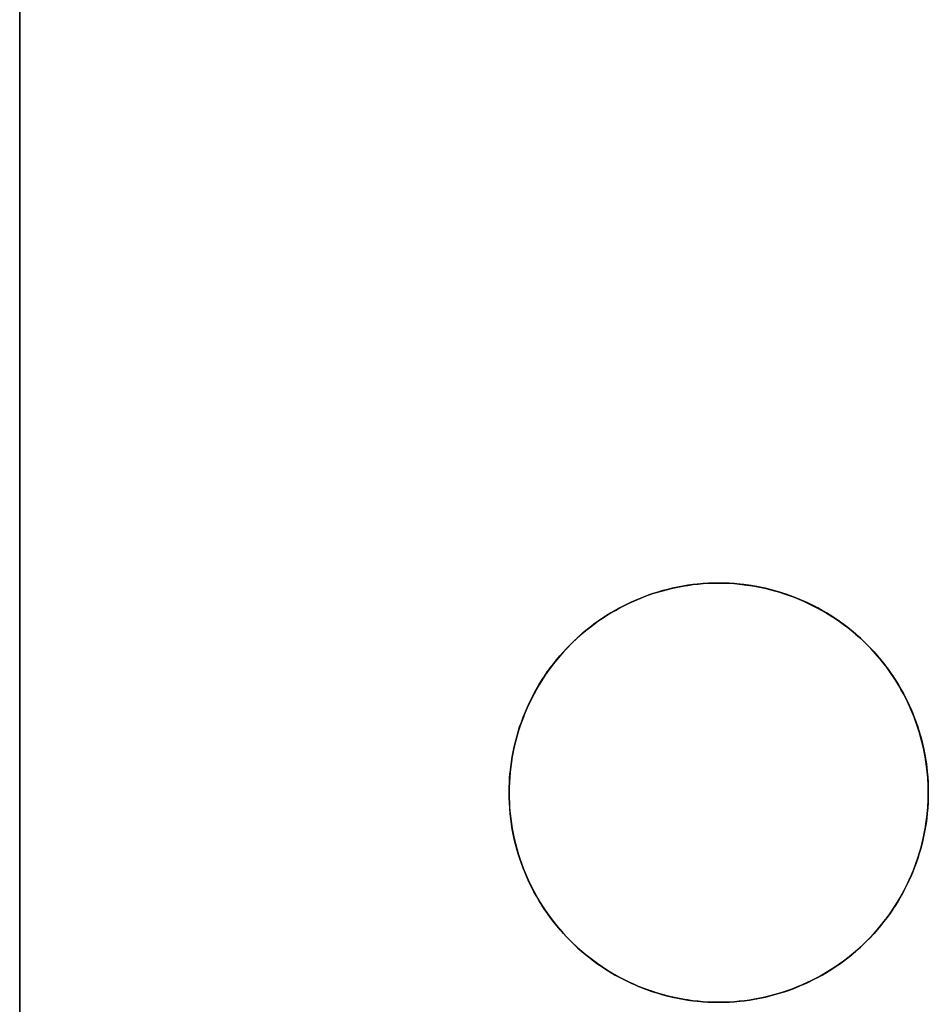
# Model space of a CAD drawing. Header units: millimetres. Extents: x -88 to 88, y -12 to 103.
# Tile 68 of 256: x -71.5 to -68.25, y 16.94 to 20.47. Entities that reach past the tile are written whole.
import ezdxf

# ---------------------------------------------------------------- set-up
doc = ezdxf.new("R2010")
doc.units = ezdxf.units.MM
doc.layers.add('Default', color=7, linetype='Continuous', true_color=0x000000)
doc.layers.add('TOP', color=7, linetype='Continuous', true_color=0xc80000)

msp = doc.modelspace()

# ---------------------------------------------------------------- linework, layer by layer
at = {"layer": 'Default', "color": 254, "true_color": 0xcad1ee}
for points in [[(-71.5012, 3.0352), (-71.5012, 98.0352)], [(-71.5012, 23.3863), (-71.5012, 3.0352)], [(-71.5012, 23.3863), (-71.5012, 3.0352)]]:
    msp.add_lwpolyline(points, dxfattribs=at)
at = {"layer": 'TOP', "color": 254, "true_color": 0xcad1ee}
for points in [[(-68.25, 17.7), (-68.2504, 17.7259), (-68.2518, 17.7517), (-68.254, 17.7775), (-68.2571, 17.8032), (-68.2611, 17.8288), (-68.266, 17.8542), (-68.2718, 17.8795), (-68.2784, 17.9045), (-68.2859, 17.9293), (-68.2943, 17.9538), (-68.3034, 17.978), (-68.3134, 18.0019), (-68.3243, 18.0254), (-68.3359, 18.0485), (-68.3483, 18.0713), (-68.3615, 18.0935), (-68.3755, 18.1153), (-68.3902, 18.1366), (-68.4056, 18.1574), (-68.4218, 18.1777), (-68.4386, 18.1973), (-68.4561, 18.2164), (-68.4743, 18.2349), (-68.493, 18.2527), (-68.5124, 18.2699), (-68.5324, 18.2864), (-68.5529, 18.3022), (-68.574, 18.3172), (-68.5955, 18.3316), (-68.6176, 18.3452), (-68.64, 18.358), (-68.663, 18.37), (-68.6863, 18.3812), (-68.71, 18.3917), (-68.734, 18.4013), (-68.7584, 18.41), (-68.7831, 18.4179), (-68.808, 18.425), (-68.8331, 18.4312), (-68.8584, 18.4365), (-68.884, 18.441), (-68.9096, 18.4445), (-68.9353, 18.4472), (-68.9612, 18.449), (-68.9871, 18.4499), (-69.0129, 18.4499), (-69.0388, 18.449), (-69.0647, 18.4472), (-69.0904, 18.4445), (-69.116, 18.441), (-69.1416, 18.4365), (-69.1669, 18.4312), (-69.192, 18.425), (-69.2169, 18.4179), (-69.2416, 18.41), (-69.266, 18.4013), (-69.29, 18.3917), (-69.3137, 18.3812), (-69.337, 18.37), (-69.36, 18.358), (-69.3824, 18.3452), (-69.4045, 18.3316), (-69.426, 18.3172), (-69.4471, 18.3022), (-69.4676, 18.2864), (-69.4876, 18.2699), (-69.507, 18.2527), (-69.5257, 18.2349), (-69.5439, 18.2164), (-69.5614, 18.1973), (-69.5782, 18.1777), (-69.5944, 18.1574), (-69.6098, 18.1366), (-69.6245, 18.1153), (-69.6385, 18.0935), (-69.6517, 18.0713), (-69.6641, 18.0485), (-69.6757, 18.0254), (-69.6866, 18.0019), (-69.6966, 17.978), (-69.7057, 17.9538), (-69.7141, 17.9293), (-69.7216, 17.9045), (-69.7282, 17.8795), (-69.734, 17.8542), (-69.7389, 17.8288), (-69.7429, 17.8032), (-69.746, 17.7775), (-69.7482, 17.7517), (-69.7496, 17.7259), (-69.75, 17.7)], [(-69.75, 17.7), (-69.7496, 17.6741), (-69.7482, 17.6483), (-69.746, 17.6225), (-69.7429, 17.5968), (-69.7389, 17.5712), (-69.734, 17.5458), (-69.7282, 17.5205), (-69.7216, 17.4955), (-69.7141, 17.4707), (-69.7057, 17.4462), (-69.6966, 17.422), (-69.6866, 17.3981), (-69.6757, 17.3746), (-69.6641, 17.3515), (-69.6517, 17.3287), (-69.6385, 17.3065), (-69.6245, 17.2847), (-69.6098, 17.2634), (-69.5944, 17.2426), (-69.5782, 17.2223), (-69.5614, 17.2027), (-69.5439, 17.1836), (-69.5257, 17.1651), (-69.507, 17.1473), (-69.4876, 17.1301), (-69.4676, 17.1136), (-69.4471, 17.0978), (-69.426, 17.0828), (-69.4045, 17.0684), (-69.3824, 17.0548), (-69.36, 17.042), (-69.337, 17.03), (-69.3137, 17.0188), (-69.29, 17.0083), (-69.266, 16.9987), (-69.2416, 16.99), (-69.2169, 16.9821), (-69.192, 16.975), (-69.1669, 16.9688), (-69.1416, 16.9635), (-69.116, 16.959), (-69.0904, 16.9555), (-69.0647, 16.9528), (-69.0388, 16.951), (-69.0129, 16.9501), (-68.9871, 16.9501), (-68.9612, 16.951), (-68.9353, 16.9528), (-68.9096, 16.9555), (-68.884, 16.959), (-68.8584, 16.9635), (-68.8331, 16.9688), (-68.808, 16.975), (-68.7831, 16.9821), (-68.7584, 16.99), (-68.734, 16.9987), (-68.71, 17.0083), (-68.6863, 17.0188), (-68.663, 17.03), (-68.64, 17.042), (-68.6176, 17.0548), (-68.5955, 17.0684), (-68.574, 17.0828), (-68.5529, 17.0978), (-68.5324, 17.1136), (-68.5124, 17.1301), (-68.493, 17.1473), (-68.4743, 17.1651), (-68.4561, 17.1836), (-68.4386, 17.2027), (-68.4218, 17.2223), (-68.4056, 17.2426), (-68.3902, 17.2634), (-68.3755, 17.2847), (-68.3615, 17.3065), (-68.3483, 17.3287), (-68.3359, 17.3515), (-68.3243, 17.3746), (-68.3134, 17.3981), (-68.3034, 17.422), (-68.2943, 17.4462), (-68.2859, 17.4707), (-68.2784, 17.4955), (-68.2718, 17.5205), (-68.266, 17.5458), (-68.2611, 17.5712), (-68.2571, 17.5968), (-68.254, 17.6225), (-68.2518, 17.6483), (-68.2504, 17.6741), (-68.25, 17.7)]]:
    msp.add_lwpolyline(points, dxfattribs=at)
at = {"layer": 'TOP', "color": 254, "true_color": 0xcad1ee, "extrusion": (1, 0, 0)}
for points in [[(18.45, 12.6531), (16.95, 12.5998)], [(18.45, 12.6531), (18.45, 12.9535)], [(16.95, 12.5998), (16.95, 12.9002)]]:
    msp.add_lwpolyline(points, dxfattribs=at)
at = {"layer": 'TOP', "color": 254, "true_color": 0xcad1ee, "extrusion": (-2.19593e-16, 1, 1.47468e-08)}
msp.add_lwpolyline([(69.75, 12.9001), (69.75, 12.5997)], dxfattribs=at)
at = {"layer": 'TOP', "color": 254, "true_color": 0xcad1ee, "extrusion": (-8.37952e-07, 1, -2.97446e-08)}
msp.add_lwpolyline([(69.75, 12.5997), (68.25, 12.6529)], dxfattribs=at)
at = {"layer": 'TOP', "color": 254, "true_color": 0xcad1ee, "extrusion": (1, -2.83011e-16, 1.67227e-08)}
msp.add_lwpolyline([(17.7, 12.653), (17.7, 12.9533)], dxfattribs=at)
at = {"layer": 'TOP', "color": 254, "true_color": 0xcad1ee}
for points in [[(-68.25, 17.7, 12.653), (-68.2502, 17.719, 12.6536), (-68.251, 17.7378, 12.6543), (-68.2521, 17.7566, 12.6549), (-68.2538, 17.7752, 12.6555), (-68.2559, 17.7937, 12.6561), (-68.2584, 17.8121, 12.6567), (-68.2614, 17.8304, 12.6572), (-68.2648, 17.8485, 12.6577), (-68.2687, 17.8664, 12.6582), (-68.273, 17.8842, 12.6587), (-68.2777, 17.9018, 12.6592), (-68.2828, 17.9192, 12.6596), (-68.2883, 17.9365, 12.66), (-68.2942, 17.9535, 12.6604), (-68.3004, 17.9704, 12.6608), (-68.3071, 17.9871, 12.6612), (-68.3145, 18.0042, 12.6615), (-68.3222, 18.0211, 12.6618), (-68.3304, 18.0378, 12.6621), (-68.3389, 18.0542, 12.6624), (-68.3478, 18.0704, 12.6627), (-68.3571, 18.0863, 12.6629), (-68.3668, 18.102, 12.6631), (-68.3769, 18.1174, 12.6633), (-68.3873, 18.1325, 12.6635), (-68.398, 18.1474, 12.6637), (-68.4091, 18.1619, 12.6638), (-68.4206, 18.1762, 12.6639), (-68.4324, 18.1902, 12.664), (-68.4445, 18.2039, 12.664), (-68.4569, 18.2173, 12.6641), (-68.4697, 18.2304, 12.6641), (-68.4828, 18.2431, 12.6641), (-68.4962, 18.2556, 12.664), (-68.5098, 18.2677, 12.664), (-68.5238, 18.2795, 12.6639), (-68.5381, 18.2909, 12.6638), (-68.5527, 18.302, 12.6637), (-68.5675, 18.3128, 12.6636), (-68.5827, 18.3232, 12.6634), (-68.5981, 18.3332, 12.6632), (-68.6137, 18.3429, 12.663), (-68.6296, 18.3522, 12.6628), (-68.6458, 18.3611, 12.6625), (-68.6622, 18.3696, 12.6622), (-68.6789, 18.3778, 12.6619), (-68.6958, 18.3855, 12.6616), (-68.713, 18.3929, 12.6613), (-68.7296, 18.3996, 12.6609), (-68.7465, 18.4059, 12.6605), (-68.7636, 18.4118, 12.6602), (-68.7809, 18.4173, 12.6597), (-68.7983, 18.4224, 12.6593), (-68.8159, 18.4271, 12.6588), (-68.8337, 18.4313, 12.6584), (-68.8517, 18.4352, 12.6579), (-68.8698, 18.4386, 12.6573), (-68.888, 18.4416, 12.6568), (-68.9064, 18.4441, 12.6562), (-68.925, 18.4462, 12.6557), (-68.9436, 18.4479, 12.6551), (-68.9624, 18.4491, 12.6544), (-68.9813, 18.4498, 12.6538), (-69.0002, 18.45, 12.6531), (-69.0186, 18.4498, 12.6525), (-69.037, 18.4491, 12.6518), (-69.0554, 18.4479, 12.6511), (-69.0737, 18.4463, 12.6504), (-69.092, 18.4443, 12.6497), (-69.1103, 18.4418, 12.6489), (-69.1284, 18.4389, 12.6482), (-69.1465, 18.4355, 12.6474), (-69.1645, 18.4317, 12.6466), (-69.1825, 18.4274, 12.6458), (-69.2003, 18.4227, 12.645), (-69.2179, 18.4176, 12.6442), (-69.2355, 18.4121, 12.6434), (-69.2529, 18.4061, 12.6426), (-69.2701, 18.3997, 12.6417), (-69.2872, 18.3928, 12.6409), (-69.3041, 18.3856, 12.64), (-69.3209, 18.3779, 12.6391), (-69.3374, 18.3698, 12.6383), (-69.3537, 18.3613, 12.6374), (-69.3698, 18.3524, 12.6365), (-69.3857, 18.3432, 12.6356), (-69.4014, 18.3335, 12.6347), (-69.4168, 18.3235, 12.6338), (-69.432, 18.313, 12.6329), (-69.4469, 18.3023, 12.632), (-69.4615, 18.2911, 12.6311), (-69.4759, 18.2796, 12.6301), (-69.49, 18.2678, 12.6292), (-69.5038, 18.2556, 12.6283), (-69.5173, 18.2431, 12.6274), (-69.5304, 18.2302, 12.6264), (-69.5433, 18.2171, 12.6255), (-69.5558, 18.2036, 12.6246), (-69.568, 18.1898, 12.6237), (-69.5798, 18.1757, 12.6227), (-69.5913, 18.1613, 12.6218), (-69.6024, 18.1467, 12.6209), (-69.6132, 18.1318, 12.62), (-69.6236, 18.1166, 12.6191), (-69.6336, 18.1012, 12.6182), (-69.6433, 18.0855, 12.6173), (-69.6526, 18.0696, 12.6164), (-69.6614, 18.0535, 12.6155), (-69.6699, 18.0372, 12.6146), (-69.678, 18.0206, 12.6137), (-69.6857, 18.0039, 12.6128), (-69.6929, 17.987, 12.612), (-69.6998, 17.9699, 12.6111), (-69.7062, 17.9526, 12.6103), (-69.7121, 17.9352, 12.6095), (-69.7177, 17.9177, 12.6086), (-69.7228, 17.9, 12.6078), (-69.7275, 17.8822, 12.607), (-69.7317, 17.8643, 12.6062), (-69.7355, 17.8463, 12.6054), (-69.7389, 17.8282, 12.6047), (-69.7418, 17.81, 12.6039), (-69.7443, 17.7918, 12.6032), (-69.7464, 17.7735, 12.6025), (-69.748, 17.7552, 12.6018), (-69.7491, 17.7368, 12.6011), (-69.7498, 17.7184, 12.6004), (-69.75, 17.7, 12.5997)], [(-69.75, 17.7, 12.9001), (-69.7498, 17.7184, 12.9008), (-69.7491, 17.7368, 12.9014), (-69.748, 17.7552, 12.9021), (-69.7464, 17.7735, 12.9029), (-69.7443, 17.7918, 12.9036), (-69.7418, 17.81, 12.9043), (-69.7389, 17.8282, 12.9051), (-69.7355, 17.8463, 12.9058), (-69.7317, 17.8643, 12.9066), (-69.7275, 17.8822, 12.9074), (-69.7228, 17.9, 12.9082), (-69.7177, 17.9177, 12.909), (-69.7121, 17.9352, 12.9098), (-69.7062, 17.9526, 12.9107), (-69.6998, 17.9699, 12.9115), (-69.6929, 17.987, 12.9124), (-69.6857, 18.0039, 12.9132), (-69.678, 18.0206, 12.9141), (-69.6699, 18.0372, 12.915), (-69.6614, 18.0535, 12.9159), (-69.6526, 18.0696, 12.9167), (-69.6433, 18.0855, 12.9176), (-69.6336, 18.1012, 12.9185), (-69.6236, 18.1166, 12.9194), (-69.6132, 18.1318, 12.9204), (-69.6024, 18.1467, 12.9213), (-69.5913, 18.1614, 12.9222), (-69.5798, 18.1757, 12.9231), (-69.5679, 18.1898, 12.924), (-69.5558, 18.2036, 12.925), (-69.5432, 18.2171, 12.9259), (-69.5304, 18.2303, 12.9268), (-69.5172, 18.2431, 12.9277), (-69.5037, 18.2556, 12.9287), (-69.49, 18.2678, 12.9296), (-69.4759, 18.2797, 12.9305), (-69.4615, 18.2912, 12.9314), (-69.4469, 18.3023, 12.9324), (-69.432, 18.3131, 12.9333), (-69.4168, 18.3235, 12.9342), (-69.4014, 18.3335, 12.9351), (-69.3857, 18.3432, 12.936), (-69.3698, 18.3524, 12.9369), (-69.3537, 18.3613, 12.9378), (-69.3374, 18.3698, 12.9387), (-69.3209, 18.3779, 12.9395), (-69.3041, 18.3856, 12.9404), (-69.2872, 18.3928, 12.9413), (-69.2701, 18.3997, 12.9421), (-69.2529, 18.4061, 12.943), (-69.2355, 18.4121, 12.9438), (-69.2179, 18.4176, 12.9446), (-69.2003, 18.4227, 12.9454), (-69.1825, 18.4274, 12.9462), (-69.1645, 18.4317, 12.947), (-69.1465, 18.4355, 12.9478), (-69.1284, 18.4389, 12.9486), (-69.1103, 18.4418, 12.9493), (-69.092, 18.4443, 12.95), (-69.0737, 18.4463, 12.9508), (-69.0554, 18.4479, 12.9515), (-69.037, 18.4491, 12.9522), (-69.0186, 18.4498, 12.9528), (-69.0002, 18.45, 12.9535), (-68.9813, 18.4498, 12.9542), (-68.9624, 18.4491, 12.9548), (-68.9436, 18.4479, 12.9554), (-68.925, 18.4462, 12.956), (-68.9065, 18.4442, 12.9566), (-68.8881, 18.4416, 12.9572), (-68.8699, 18.4386, 12.9577), (-68.8518, 18.4352, 12.9582), (-68.8338, 18.4314, 12.9587), (-68.8161, 18.4271, 12.9592), (-68.7985, 18.4224, 12.9597), (-68.781, 18.4173, 12.9601), (-68.7638, 18.4118, 12.9605), (-68.7467, 18.4059, 12.9609), (-68.7298, 18.3997, 12.9613), (-68.7132, 18.393, 12.9616), (-68.696, 18.3856, 12.962), (-68.6791, 18.3779, 12.9623), (-68.6625, 18.3698, 12.9626), (-68.646, 18.3612, 12.9629), (-68.6298, 18.3523, 12.9631), (-68.6139, 18.343, 12.9634), (-68.5983, 18.3333, 12.9636), (-68.5828, 18.3233, 12.9638), (-68.5677, 18.3129, 12.9639), (-68.5529, 18.3021, 12.9641), (-68.5383, 18.291, 12.9642), (-68.524, 18.2796, 12.9643), (-68.51, 18.2678, 12.9644), (-68.4963, 18.2557, 12.9644), (-68.4829, 18.2433, 12.9645), (-68.4698, 18.2305, 12.9645), (-68.4571, 18.2174, 12.9644), (-68.4446, 18.204, 12.9644), (-68.4325, 18.1904, 12.9644), (-68.4207, 18.1764, 12.9643), (-68.4093, 18.1621, 12.9642), (-68.3981, 18.1475, 12.964), (-68.3874, 18.1327, 12.9639), (-68.377, 18.1176, 12.9637), (-68.3669, 18.1022, 12.9635), (-68.3573, 18.0865, 12.9633), (-68.3479, 18.0706, 12.9631), (-68.339, 18.0544, 12.9628), (-68.3305, 18.038, 12.9625), (-68.3223, 18.0213, 12.9622), (-68.3146, 18.0044, 12.9619), (-68.3072, 17.9873, 12.9615), (-68.3005, 17.9706, 12.9612), (-68.2942, 17.9537, 12.9608), (-68.2883, 17.9367, 12.9604), (-68.2828, 17.9194, 12.96), (-68.2777, 17.9019, 12.9595), (-68.273, 17.8843, 12.9591), (-68.2687, 17.8665, 12.9586), (-68.2649, 17.8486, 12.9581), (-68.2614, 17.8305, 12.9576), (-68.2584, 17.8122, 12.957), (-68.2559, 17.7938, 12.9565), (-68.2538, 17.7753, 12.9559), (-68.2521, 17.7566, 12.9553), (-68.251, 17.7379, 12.9547), (-68.2502, 17.719, 12.954), (-68.25, 17.7, 12.9533)], [(-68.25, 17.7, 12.653), (-68.2502, 17.7184, 12.6536), (-68.2509, 17.7369, 12.6542), (-68.2521, 17.7552, 12.6549), (-68.2537, 17.7736, 12.6555), (-68.2558, 17.7919, 12.656), (-68.2583, 17.8101, 12.6566), (-68.2613, 17.8283, 12.6571), (-68.2648, 17.8463, 12.6577), (-68.2686, 17.8643, 12.6582), (-68.2729, 17.8822, 12.6586), (-68.2777, 17.9, 12.6591), (-68.2828, 17.9176, 12.6595), (-68.2884, 17.9351, 12.66), (-68.2944, 17.9525, 12.6604), (-68.3008, 17.9697, 12.6608), (-68.3077, 17.9868, 12.6611), (-68.3149, 18.0037, 12.6615), (-68.3225, 18.0204, 12.6618), (-68.3306, 18.0369, 12.6621), (-68.339, 18.0533, 12.6624), (-68.3478, 18.0694, 12.6627), (-68.3571, 18.0853, 12.6629), (-68.3667, 18.101, 12.6631), (-68.3766, 18.1164, 12.6633), (-68.387, 18.1316, 12.6635), (-68.3977, 18.1466, 12.6636), (-68.4088, 18.1613, 12.6638), (-68.4203, 18.1757, 12.6639), (-68.4321, 18.1898, 12.664), (-68.4443, 18.2036, 12.664), (-68.4568, 18.2171, 12.6641), (-68.4697, 18.2303, 12.6641), (-68.4829, 18.2432, 12.6641), (-68.4964, 18.2557, 12.664), (-68.5102, 18.2679, 12.664), (-68.5244, 18.2797, 12.6639), (-68.5388, 18.2912, 12.6638), (-68.5534, 18.3023, 12.6637), (-68.5684, 18.313, 12.6635), (-68.5836, 18.3234, 12.6634), (-68.599, 18.3333, 12.6632), (-68.6147, 18.3429, 12.663), (-68.6306, 18.3522, 12.6627), (-68.6468, 18.361, 12.6625), (-68.6631, 18.3694, 12.6622), (-68.6796, 18.3775, 12.6619), (-68.6964, 18.3851, 12.6616), (-68.7133, 18.3923, 12.6612), (-68.7303, 18.3992, 12.6609), (-68.7476, 18.4056, 12.6605), (-68.7649, 18.4116, 12.6601), (-68.7825, 18.4172, 12.6597), (-68.8001, 18.4223, 12.6592), (-68.8179, 18.4271, 12.6588), (-68.8358, 18.4314, 12.6583), (-68.8538, 18.4352, 12.6578), (-68.8718, 18.4387, 12.6573), (-68.89, 18.4417, 12.6567), (-68.9082, 18.4442, 12.6562), (-68.9265, 18.4463, 12.6556), (-68.9448, 18.4479, 12.655), (-68.9632, 18.4491, 12.6544), (-68.9816, 18.4498, 12.6538), (-69.0001, 18.45, 12.6531), (-69.0185, 18.4498, 12.6525), (-69.0369, 18.4491, 12.6518), (-69.0553, 18.448, 12.6511), (-69.0736, 18.4464, 12.6504), (-69.0919, 18.4444, 12.6497), (-69.1101, 18.4419, 12.6489), (-69.1283, 18.439, 12.6482), (-69.1463, 18.4356, 12.6474), (-69.1643, 18.4318, 12.6467), (-69.1822, 18.4275, 12.6459), (-69.1999, 18.4229, 12.6451), (-69.2176, 18.4177, 12.6443), (-69.2351, 18.4122, 12.6434), (-69.2526, 18.4062, 12.6426), (-69.2698, 18.3998, 12.6418), (-69.287, 18.3929, 12.6409), (-69.3039, 18.3857, 12.64), (-69.3206, 18.378, 12.6392), (-69.3371, 18.3699, 12.6383), (-69.3534, 18.3615, 12.6374), (-69.3695, 18.3526, 12.6365), (-69.3854, 18.3433, 12.6356), (-69.4011, 18.3336, 12.6347), (-69.4166, 18.3236, 12.6338), (-69.4317, 18.3132, 12.6329), (-69.4467, 18.3024, 12.632), (-69.4613, 18.2913, 12.6311), (-69.4757, 18.2798, 12.6301), (-69.4898, 18.2679, 12.6292), (-69.5036, 18.2558, 12.6283), (-69.5171, 18.2433, 12.6274), (-69.5302, 18.2304, 12.6264), (-69.5431, 18.2173, 12.6255), (-69.5555, 18.2038, 12.6246), (-69.5677, 18.19, 12.6237), (-69.5795, 18.1759, 12.6227), (-69.5909, 18.1615, 12.6218), (-69.602, 18.1468, 12.6209), (-69.6127, 18.1319, 12.62), (-69.623, 18.1167, 12.6191), (-69.633, 18.1012, 12.6182), (-69.6426, 18.0855, 12.6173), (-69.6518, 18.0695, 12.6164), (-69.6607, 18.0534, 12.6155), (-69.6691, 18.037, 12.6146), (-69.6772, 18.0204, 12.6137), (-69.6848, 18.0037, 12.6129), (-69.6921, 17.9867, 12.612), (-69.6989, 17.9696, 12.6111), (-69.7054, 17.9524, 12.6103), (-69.7114, 17.935, 12.6095), (-69.717, 17.9174, 12.6086), (-69.7222, 17.8997, 12.6078), (-69.7269, 17.8819, 12.607), (-69.7313, 17.864, 12.6062), (-69.7351, 17.846, 12.6054), (-69.7386, 17.828, 12.6047), (-69.7416, 17.8098, 12.6039), (-69.7441, 17.7916, 12.6032), (-69.7462, 17.7734, 12.6025), (-69.7479, 17.7551, 12.6018), (-69.7491, 17.7367, 12.6011), (-69.7498, 17.7184, 12.6004), (-69.75, 17.7, 12.5997)], [(-69.75, 17.7, 12.9001), (-69.7498, 17.7184, 12.9008), (-69.7491, 17.7368, 12.9014), (-69.748, 17.7551, 12.9021), (-69.7464, 17.7735, 12.9028), (-69.7443, 17.7918, 12.9036), (-69.7418, 17.81, 12.9043), (-69.7389, 17.8282, 12.9051), (-69.7356, 17.8462, 12.9058), (-69.7317, 17.8642, 12.9066), (-69.7275, 17.8822, 12.9074), (-69.7228, 17.8999, 12.9082), (-69.7177, 17.9176, 12.909), (-69.7122, 17.9352, 12.9098), (-69.7062, 17.9526, 12.9107), (-69.6998, 17.9698, 12.9115), (-69.693, 17.9869, 12.9123), (-69.6857, 18.0039, 12.9132), (-69.678, 18.0207, 12.9141), (-69.6699, 18.0372, 12.915), (-69.6614, 18.0536, 12.9158), (-69.6526, 18.0697, 12.9167), (-69.6433, 18.0856, 12.9176), (-69.6337, 18.1012, 12.9185), (-69.6237, 18.1166, 12.9194), (-69.6133, 18.1317, 12.9203), (-69.6025, 18.1466, 12.9213), (-69.5914, 18.1613, 12.9222), (-69.5799, 18.1756, 12.9231), (-69.5681, 18.1897, 12.924), (-69.5559, 18.2035, 12.925), (-69.5433, 18.217, 12.9259), (-69.5304, 18.2303, 12.9268), (-69.5172, 18.2432, 12.9277), (-69.5037, 18.2557, 12.9287), (-69.4899, 18.2679, 12.9296), (-69.4758, 18.2798, 12.9305), (-69.4614, 18.2913, 12.9314), (-69.4468, 18.3024, 12.9324), (-69.4319, 18.3132, 12.9333), (-69.4168, 18.3236, 12.9342), (-69.4014, 18.3336, 12.9351), (-69.3857, 18.3432, 12.936), (-69.3698, 18.3525, 12.9369), (-69.3537, 18.3614, 12.9378), (-69.3374, 18.3698, 12.9387), (-69.3208, 18.3779, 12.9395), (-69.3041, 18.3856, 12.9404), (-69.2871, 18.3929, 12.9413), (-69.27, 18.3997, 12.9421), (-69.2528, 18.4061, 12.943), (-69.2354, 18.4121, 12.9438), (-69.2178, 18.4176, 12.9446), (-69.2002, 18.4228, 12.9454), (-69.1824, 18.4274, 12.9462), (-69.1645, 18.4317, 12.947), (-69.1465, 18.4355, 12.9478), (-69.1284, 18.4389, 12.9486), (-69.1102, 18.4418, 12.9493), (-69.092, 18.4443, 12.95), (-69.0737, 18.4463, 12.9508), (-69.0553, 18.4479, 12.9515), (-69.037, 18.4491, 12.9522), (-69.0186, 18.4498, 12.9528), (-69.0002, 18.45, 12.9535), (-68.9818, 18.4498, 12.9542), (-68.9635, 18.4491, 12.9548), (-68.9451, 18.4479, 12.9554), (-68.9268, 18.4463, 12.956), (-68.9086, 18.4442, 12.9566), (-68.8904, 18.4416, 12.9571), (-68.8722, 18.4386, 12.9576), (-68.8541, 18.4352, 12.9582), (-68.8361, 18.4313, 12.9587), (-68.8182, 18.427, 12.9591), (-68.8004, 18.4222, 12.9596), (-68.7827, 18.417, 12.96), (-68.7652, 18.4114, 12.9605), (-68.7477, 18.4054, 12.9609), (-68.7305, 18.399, 12.9612), (-68.7134, 18.3921, 12.9616), (-68.6964, 18.3848, 12.962), (-68.6796, 18.3772, 12.9623), (-68.6631, 18.3691, 12.9626), (-68.6467, 18.3607, 12.9629), (-68.6305, 18.3518, 12.9631), (-68.6146, 18.3426, 12.9633), (-68.5988, 18.333, 12.9636), (-68.5834, 18.323, 12.9637), (-68.5681, 18.3127, 12.9639), (-68.5532, 18.302, 12.9641), (-68.5385, 18.2909, 12.9642), (-68.5241, 18.2795, 12.9643), (-68.51, 18.2677, 12.9644), (-68.4962, 18.2555, 12.9644), (-68.4827, 18.2431, 12.9645), (-68.4696, 18.2302, 12.9645), (-68.4567, 18.2171, 12.9644), (-68.4442, 18.2036, 12.9644), (-68.432, 18.1898, 12.9643), (-68.4202, 18.1757, 12.9643), (-68.4087, 18.1613, 12.9642), (-68.3976, 18.1467, 12.964), (-68.3868, 18.1317, 12.9639), (-68.3764, 18.1166, 12.9637), (-68.3663, 18.1011, 12.9635), (-68.3567, 18.0855, 12.9633), (-68.3474, 18.0695, 12.9631), (-68.3385, 18.0534, 12.9628), (-68.33, 18.0371, 12.9625), (-68.322, 18.0206, 12.9622), (-68.3143, 18.0038, 12.9619), (-68.3071, 17.9869, 12.9615), (-68.3002, 17.9698, 12.9612), (-68.2938, 17.9525, 12.9608), (-68.2878, 17.9351, 12.9604), (-68.2822, 17.9175, 12.9599), (-68.2771, 17.8999, 12.9595), (-68.2724, 17.8821, 12.959), (-68.2682, 17.8642, 12.9585), (-68.2644, 17.8463, 12.958), (-68.261, 17.8282, 12.9575), (-68.2581, 17.8101, 12.957), (-68.2556, 17.7919, 12.9564), (-68.2536, 17.7736, 12.9558), (-68.252, 17.7553, 12.9552), (-68.2509, 17.7369, 12.9546), (-68.2502, 17.7185, 12.954), (-68.25, 17.7, 12.9533)], [(-69.75, 17.7, 12.5997), (-69.7498, 17.6816, 12.5991), (-69.7491, 17.6632, 12.5985), (-69.748, 17.6448, 12.5978), (-69.7464, 17.6265, 12.5972), (-69.7443, 17.6082, 12.5967), (-69.7418, 17.5899, 12.5961), (-69.7389, 17.5718, 12.5956), (-69.7355, 17.5537, 12.5951), (-69.7317, 17.5357, 12.5946), (-69.7275, 17.5178, 12.5941), (-69.7228, 17.5, 12.5936), (-69.7177, 17.4823, 12.5932), (-69.7121, 17.4647, 12.5928), (-69.7061, 17.4473, 12.5924), (-69.6997, 17.4301, 12.592), (-69.6929, 17.413, 12.5916), (-69.6856, 17.396, 12.5913), (-69.678, 17.3793, 12.5909), (-69.6699, 17.3628, 12.5906), (-69.6614, 17.3464, 12.5904), (-69.6525, 17.3303, 12.5901), (-69.6432, 17.3144, 12.5899), (-69.6336, 17.2987, 12.5897), (-69.6235, 17.2833, 12.5895), (-69.6131, 17.2681, 12.5893), (-69.6023, 17.2532, 12.5892), (-69.5912, 17.2385, 12.589), (-69.5797, 17.2241, 12.5889), (-69.5678, 17.2101, 12.5888), (-69.5556, 17.1963, 12.5888), (-69.5431, 17.1828, 12.5888), (-69.5302, 17.1696, 12.5888), (-69.5171, 17.1567, 12.5888), (-69.5036, 17.1442, 12.5888), (-69.4898, 17.132, 12.5889), (-69.4757, 17.1202, 12.589), (-69.4613, 17.1087, 12.5891), (-69.4466, 17.0975, 12.5892), (-69.4317, 17.0867, 12.5893), (-69.4165, 17.0763, 12.5895), (-69.4011, 17.0663, 12.5897), (-69.3854, 17.0566, 12.5899), (-69.3695, 17.0474, 12.5902), (-69.3534, 17.0385, 12.5904), (-69.337, 17.03, 12.5907), (-69.3205, 17.0219, 12.591), (-69.3037, 17.0143, 12.5914), (-69.2868, 17.007, 12.5917), (-69.2697, 17.0002, 12.5921), (-69.2525, 16.9938, 12.5925), (-69.235, 16.9878, 12.5929), (-69.2175, 16.9823, 12.5933), (-69.1998, 16.9771, 12.5937), (-69.182, 16.9725, 12.5942), (-69.1641, 16.9682, 12.5947), (-69.1461, 16.9644, 12.5952), (-69.128, 16.961, 12.5957), (-69.1098, 16.9581, 12.5962), (-69.0916, 16.9556, 12.5968), (-69.0733, 16.9536, 12.5974), (-69.0549, 16.952, 12.598), (-69.0365, 16.9509, 12.5986), (-69.0181, 16.9502, 12.5992), (-68.9997, 16.95, 12.5999), (-68.9813, 16.9502, 12.6005), (-68.9629, 16.9509, 12.6012), (-68.9446, 16.9521, 12.6019), (-68.9262, 16.9537, 12.6026), (-68.9079, 16.9557, 12.6033), (-68.8897, 16.9582, 12.6041), (-68.8715, 16.9611, 12.6048), (-68.8534, 16.9645, 12.6056), (-68.8354, 16.9683, 12.6063), (-68.8175, 16.9726, 12.6071), (-68.7997, 16.9773, 12.6079), (-68.7821, 16.9824, 12.6087), (-68.7645, 16.9879, 12.6096), (-68.7471, 16.9939, 12.6104), (-68.7299, 17.0003, 12.6112), (-68.7128, 17.0072, 12.6121), (-68.6959, 17.0144, 12.6129), (-68.6791, 17.0221, 12.6138), (-68.6626, 17.0302, 12.6147), (-68.6463, 17.0387, 12.6155), (-68.6302, 17.0476, 12.6164), (-68.6143, 17.0568, 12.6173), (-68.5986, 17.0665, 12.6182), (-68.5832, 17.0765, 12.6191), (-68.568, 17.0869, 12.62), (-68.5531, 17.0977, 12.6209), (-68.5385, 17.1089, 12.6218), (-68.5241, 17.1203, 12.6227), (-68.51, 17.1322, 12.6237), (-68.4962, 17.1444, 12.6246), (-68.4828, 17.1569, 12.6255), (-68.4696, 17.1697, 12.6264), (-68.4568, 17.1829, 12.6273), (-68.4442, 17.1964, 12.6282), (-68.432, 17.2102, 12.6292), (-68.4202, 17.2243, 12.6301), (-68.4087, 17.2387, 12.631), (-68.3976, 17.2533, 12.6319), (-68.3868, 17.2682, 12.6328), (-68.3764, 17.2834, 12.6337), (-68.3664, 17.2988, 12.6346), (-68.3567, 17.3145, 12.6355), (-68.3474, 17.3304, 12.6364), (-68.3386, 17.3465, 12.6373), (-68.3301, 17.3628, 12.6382), (-68.322, 17.3794, 12.639), (-68.3143, 17.3961, 12.6399), (-68.3071, 17.413, 12.6408), (-68.3002, 17.4301, 12.6416), (-68.2938, 17.4474, 12.6424), (-68.2879, 17.4648, 12.6433), (-68.2823, 17.4823, 12.6441), (-68.2772, 17.5, 12.6449), (-68.2725, 17.5178, 12.6457), (-68.2683, 17.5357, 12.6465), (-68.2645, 17.5537, 12.6473), (-68.2611, 17.5718, 12.648), (-68.2582, 17.59, 12.6488), (-68.2557, 17.6082, 12.6495), (-68.2536, 17.6265, 12.6502), (-68.252, 17.6448, 12.6509), (-68.2509, 17.6632, 12.6516), (-68.2502, 17.6816, 12.6523), (-68.25, 17.7, 12.653)], [(-68.25, 17.7, 12.9533), (-68.2502, 17.6816, 12.9527), (-68.2509, 17.6632, 12.952), (-68.252, 17.6448, 12.9513), (-68.2536, 17.6265, 12.9506), (-68.2557, 17.6082, 12.9499), (-68.2582, 17.59, 12.9491), (-68.2611, 17.5718, 12.9484), (-68.2645, 17.5537, 12.9476), (-68.2683, 17.5357, 12.9469), (-68.2725, 17.5178, 12.9461), (-68.2772, 17.5, 12.9453), (-68.2823, 17.4823, 12.9445), (-68.2879, 17.4648, 12.9436), (-68.2938, 17.4474, 12.9428), (-68.3002, 17.4301, 12.942), (-68.3071, 17.413, 12.9411), (-68.3143, 17.3961, 12.9403), (-68.322, 17.3794, 12.9394), (-68.3301, 17.3628, 12.9385), (-68.3386, 17.3465, 12.9377), (-68.3474, 17.3304, 12.9368), (-68.3567, 17.3145, 12.9359), (-68.3664, 17.2988, 12.935), (-68.3764, 17.2834, 12.9341), (-68.3868, 17.2682, 12.9332), (-68.3976, 17.2533, 12.9323), (-68.4087, 17.2387, 12.9314), (-68.4202, 17.2243, 12.9305), (-68.432, 17.2102, 12.9295), (-68.4442, 17.1964, 12.9286), (-68.4567, 17.1829, 12.9277), (-68.4696, 17.1698, 12.9268), (-68.4827, 17.1569, 12.9259), (-68.4962, 17.1444, 12.9249), (-68.51, 17.1322, 12.924), (-68.5241, 17.1204, 12.9231), (-68.5385, 17.1089, 12.9222), (-68.5531, 17.0977, 12.9213), (-68.568, 17.0869, 12.9204), (-68.5832, 17.0765, 12.9195), (-68.5986, 17.0665, 12.9186), (-68.6143, 17.0568, 12.9177), (-68.6302, 17.0476, 12.9168), (-68.6463, 17.0387, 12.9159), (-68.6626, 17.0302, 12.915), (-68.6791, 17.0221, 12.9142), (-68.6959, 17.0144, 12.9133), (-68.7128, 17.0072, 12.9124), (-68.7299, 17.0003, 12.9116), (-68.7471, 16.9939, 12.9108), (-68.7645, 16.9879, 12.9099), (-68.7821, 16.9824, 12.9091), (-68.7997, 16.9773, 12.9083), (-68.8175, 16.9726, 12.9075), (-68.8354, 16.9683, 12.9067), (-68.8534, 16.9645, 12.9059), (-68.8715, 16.9611, 12.9052), (-68.8897, 16.9582, 12.9044), (-68.9079, 16.9557, 12.9037), (-68.9262, 16.9537, 12.903), (-68.9446, 16.9521, 12.9023), (-68.9629, 16.9509, 12.9016), (-68.9813, 16.9502, 12.9009), (-68.9997, 16.95, 12.9002), (-69.0187, 16.9502, 12.8996), (-69.0376, 16.9509, 12.8989), (-69.0563, 16.9521, 12.8983), (-69.075, 16.9538, 12.8977), (-69.0935, 16.9558, 12.8971), (-69.1119, 16.9584, 12.8966), (-69.1301, 16.9614, 12.896), (-69.1482, 16.9648, 12.8955), (-69.1661, 16.9686, 12.895), (-69.1839, 16.9729, 12.8945), (-69.2015, 16.9776, 12.894), (-69.219, 16.9827, 12.8936), (-69.2362, 16.9882, 12.8932), (-69.2533, 16.9941, 12.8928), (-69.2702, 17.0003, 12.8924), (-69.2868, 17.007, 12.8921), (-69.304, 17.0144, 12.8917), (-69.3209, 17.0221, 12.8914), (-69.3375, 17.0302, 12.8911), (-69.354, 17.0388, 12.8908), (-69.3702, 17.0477, 12.8905), (-69.3861, 17.057, 12.8903), (-69.4018, 17.0667, 12.8901), (-69.4172, 17.0767, 12.8899), (-69.4323, 17.0871, 12.8897), (-69.4471, 17.0979, 12.8896), (-69.4617, 17.109, 12.8894), (-69.476, 17.1204, 12.8893), (-69.49, 17.1322, 12.8892), (-69.5037, 17.1443, 12.8892), (-69.5171, 17.1567, 12.8891), (-69.5302, 17.1695, 12.8891), (-69.5429, 17.1826, 12.8891), (-69.5554, 17.196, 12.8892), (-69.5675, 17.2096, 12.8892), (-69.5793, 17.2236, 12.8893), (-69.5907, 17.2379, 12.8894), (-69.6019, 17.2525, 12.8895), (-69.6126, 17.2673, 12.8897), (-69.623, 17.2824, 12.8898), (-69.6331, 17.2978, 12.89), (-69.6427, 17.3135, 12.8902), (-69.6521, 17.3294, 12.8905), (-69.661, 17.3456, 12.8907), (-69.6695, 17.362, 12.891), (-69.6777, 17.3787, 12.8913), (-69.6854, 17.3956, 12.8916), (-69.6928, 17.4127, 12.892), (-69.6995, 17.4294, 12.8923), (-69.7058, 17.4463, 12.8927), (-69.7117, 17.4633, 12.8931), (-69.7172, 17.4806, 12.8935), (-69.7223, 17.4981, 12.8939), (-69.727, 17.5157, 12.8944), (-69.7313, 17.5335, 12.8949), (-69.7351, 17.5514, 12.8954), (-69.7386, 17.5695, 12.8959), (-69.7416, 17.5878, 12.8964), (-69.7441, 17.6062, 12.897), (-69.7462, 17.6247, 12.8976), (-69.7479, 17.6434, 12.8982), (-69.749, 17.6621, 12.8988), (-69.7498, 17.681, 12.8994), (-69.75, 17.7, 12.9001)], [(-69.75, 17.7, 12.5997), (-69.7498, 17.6816, 12.5991), (-69.7491, 17.6632, 12.5985), (-69.748, 17.6448, 12.5978), (-69.7464, 17.6265, 12.5972), (-69.7443, 17.6082, 12.5967), (-69.7418, 17.5899, 12.5961), (-69.7389, 17.5718, 12.5956), (-69.7355, 17.5537, 12.595), (-69.7317, 17.5357, 12.5945), (-69.7275, 17.5178, 12.5941), (-69.7228, 17.4999, 12.5936), (-69.7177, 17.4823, 12.5931), (-69.7121, 17.4647, 12.5927), (-69.7061, 17.4473, 12.5923), (-69.6997, 17.43, 12.5919), (-69.6929, 17.413, 12.5916), (-69.6856, 17.396, 12.5912), (-69.6779, 17.3792, 12.5909), (-69.6699, 17.3627, 12.5906), (-69.6614, 17.3463, 12.5903), (-69.6525, 17.3302, 12.5901), (-69.6433, 17.3144, 12.5899), (-69.6336, 17.2987, 12.5896), (-69.6236, 17.2833, 12.5895), (-69.6132, 17.2682, 12.5893), (-69.6025, 17.2533, 12.5891), (-69.5914, 17.2387, 12.589), (-69.5799, 17.2243, 12.5889), (-69.568, 17.2103, 12.5888), (-69.5558, 17.1965, 12.5888), (-69.5433, 17.183, 12.5888), (-69.5304, 17.1697, 12.5888), (-69.5172, 17.1568, 12.5888), (-69.5037, 17.1443, 12.5888), (-69.4899, 17.1321, 12.5889), (-69.4758, 17.1202, 12.5889), (-69.4614, 17.1087, 12.5891), (-69.4468, 17.0976, 12.5892), (-69.4319, 17.0868, 12.5893), (-69.4168, 17.0765, 12.5895), (-69.4014, 17.0664, 12.5897), (-69.3857, 17.0568, 12.5899), (-69.3699, 17.0475, 12.5901), (-69.3538, 17.0387, 12.5904), (-69.3374, 17.0302, 12.5907), (-69.3209, 17.0221, 12.591), (-69.3041, 17.0144, 12.5913), (-69.2871, 17.0071, 12.5917), (-69.2701, 17.0003, 12.592), (-69.2528, 16.9939, 12.5924), (-69.2354, 16.9879, 12.5928), (-69.2179, 16.9824, 12.5933), (-69.2002, 16.9773, 12.5937), (-69.1824, 16.9726, 12.5942), (-69.1645, 16.9683, 12.5947), (-69.1465, 16.9645, 12.5952), (-69.1284, 16.9611, 12.5957), (-69.1102, 16.9582, 12.5962), (-69.0919, 16.9557, 12.5968), (-69.0736, 16.9537, 12.5974), (-69.0553, 16.9521, 12.598), (-69.0369, 16.9509, 12.5986), (-69.0186, 16.9502, 12.5992), (-69.0002, 16.95, 12.5998), (-68.9818, 16.9502, 12.6005), (-68.9634, 16.9509, 12.6012), (-68.9451, 16.9521, 12.6019), (-68.9268, 16.9537, 12.6026), (-68.9085, 16.9558, 12.6033), (-68.8903, 16.9584, 12.604), (-68.8722, 16.9614, 12.6048), (-68.8541, 16.9648, 12.6055), (-68.8361, 16.9687, 12.6063), (-68.8182, 16.973, 12.6071), (-68.8004, 16.9778, 12.6079), (-68.7827, 16.983, 12.6087), (-68.7652, 16.9886, 12.6095), (-68.7477, 16.9946, 12.6104), (-68.7305, 17.001, 12.6112), (-68.7134, 17.0079, 12.6121), (-68.6964, 17.0151, 12.6129), (-68.6796, 17.0228, 12.6138), (-68.6631, 17.0309, 12.6146), (-68.6467, 17.0393, 12.6155), (-68.6305, 17.0481, 12.6164), (-68.6146, 17.0574, 12.6173), (-68.5989, 17.067, 12.6182), (-68.5834, 17.0769, 12.6191), (-68.5682, 17.0873, 12.62), (-68.5532, 17.098, 12.6209), (-68.5385, 17.1091, 12.6218), (-68.5241, 17.1205, 12.6227), (-68.51, 17.1323, 12.6237), (-68.4962, 17.1444, 12.6246), (-68.4828, 17.1569, 12.6255), (-68.4696, 17.1697, 12.6264), (-68.4568, 17.1829, 12.6273), (-68.4443, 17.1964, 12.6282), (-68.4321, 17.2102, 12.6292), (-68.4202, 17.2242, 12.6301), (-68.4088, 17.2386, 12.631), (-68.3976, 17.2533, 12.6319), (-68.3869, 17.2682, 12.6328), (-68.3764, 17.2833, 12.6337), (-68.3664, 17.2988, 12.6346), (-68.3568, 17.3144, 12.6355), (-68.3475, 17.3303, 12.6364), (-68.3386, 17.3464, 12.6373), (-68.3301, 17.3627, 12.6382), (-68.3221, 17.3793, 12.639), (-68.3144, 17.396, 12.6399), (-68.3071, 17.4129, 12.6408), (-68.3003, 17.43, 12.6416), (-68.2938, 17.4473, 12.6425), (-68.2878, 17.4648, 12.6433), (-68.2823, 17.4823, 12.6441), (-68.2771, 17.5, 12.6449), (-68.2725, 17.5178, 12.6457), (-68.2682, 17.5356, 12.6465), (-68.2644, 17.5536, 12.6473), (-68.261, 17.5717, 12.648), (-68.2581, 17.5898, 12.6488), (-68.2556, 17.608, 12.6495), (-68.2536, 17.6263, 12.6502), (-68.252, 17.6447, 12.6509), (-68.2509, 17.6631, 12.6516), (-68.2502, 17.6815, 12.6523), (-68.25, 17.7, 12.653)], [(-68.25, 17.7, 12.9533), (-68.2502, 17.6816, 12.9527), (-68.2509, 17.6631, 12.952), (-68.2521, 17.6447, 12.9513), (-68.2537, 17.6264, 12.9506), (-68.2558, 17.6081, 12.9499), (-68.2583, 17.5899, 12.9491), (-68.2613, 17.5717, 12.9484), (-68.2648, 17.5537, 12.9476), (-68.2686, 17.5357, 12.9469), (-68.2729, 17.5178, 12.9461), (-68.2777, 17.5, 12.9453), (-68.2828, 17.4824, 12.9445), (-68.2884, 17.4649, 12.9436), (-68.2944, 17.4475, 12.9428), (-68.3008, 17.4303, 12.942), (-68.3076, 17.4132, 12.9411), (-68.3149, 17.3963, 12.9403), (-68.3225, 17.3796, 12.9394), (-68.3306, 17.3631, 12.9385), (-68.339, 17.3467, 12.9377), (-68.3478, 17.3306, 12.9368), (-68.3571, 17.3147, 12.9359), (-68.3667, 17.299, 12.935), (-68.3766, 17.2835, 12.9341), (-68.387, 17.2683, 12.9332), (-68.3977, 17.2534, 12.9323), (-68.4088, 17.2387, 12.9314), (-68.4203, 17.2243, 12.9305), (-68.4321, 17.2102, 12.9295), (-68.4443, 17.1964, 12.9286), (-68.4568, 17.1828, 12.9277), (-68.4697, 17.1696, 12.9268), (-68.483, 17.1566, 12.9258), (-68.4967, 17.144, 12.9249), (-68.5106, 17.1317, 12.924), (-68.5247, 17.1198, 12.9231), (-68.5392, 17.1083, 12.9221), (-68.5538, 17.0971, 12.9212), (-68.5688, 17.0864, 12.9203), (-68.584, 17.076, 12.9194), (-68.5994, 17.066, 12.9185), (-68.615, 17.0564, 12.9176), (-68.6308, 17.0471, 12.9167), (-68.6469, 17.0383, 12.9159), (-68.6632, 17.0299, 12.915), (-68.6796, 17.0219, 12.9141), (-68.6962, 17.0143, 12.9133), (-68.7131, 17.0071, 12.9124), (-68.7301, 17.0003, 12.9116), (-68.7472, 16.9939, 12.9107), (-68.7645, 16.9879, 12.9099), (-68.782, 16.9824, 12.9091), (-68.7996, 16.9773, 12.9083), (-68.8173, 16.9726, 12.9075), (-68.8351, 16.9683, 12.9067), (-68.8531, 16.9645, 12.9059), (-68.8712, 16.9611, 12.9052), (-68.8894, 16.9582, 12.9044), (-68.9076, 16.9557, 12.9037), (-68.926, 16.9537, 12.903), (-68.9444, 16.9521, 12.9023), (-68.9629, 16.9509, 12.9016), (-68.9815, 16.9502, 12.9009), (-69.0001, 16.95, 12.9002), (-69.0186, 16.9502, 12.8996), (-69.037, 16.9509, 12.8989), (-69.0554, 16.952, 12.8983), (-69.0737, 16.9536, 12.8977), (-69.092, 16.9557, 12.8972), (-69.1102, 16.9581, 12.8966), (-69.1283, 16.961, 12.8961), (-69.1463, 16.9644, 12.8955), (-69.1643, 16.9682, 12.895), (-69.1822, 16.9725, 12.8945), (-69.1999, 16.9771, 12.8941), (-69.2176, 16.9822, 12.8936), (-69.2351, 16.9878, 12.8932), (-69.2525, 16.9938, 12.8928), (-69.2698, 17.0002, 12.8924), (-69.2869, 17.007, 12.892), (-69.3038, 17.0143, 12.8917), (-69.3205, 17.022, 12.8914), (-69.337, 17.03, 12.8911), (-69.3534, 17.0385, 12.8908), (-69.3695, 17.0474, 12.8905), (-69.3854, 17.0567, 12.8903), (-69.4011, 17.0663, 12.8901), (-69.4165, 17.0764, 12.8899), (-69.4317, 17.0868, 12.8897), (-69.4466, 17.0976, 12.8896), (-69.4613, 17.1087, 12.8894), (-69.4757, 17.1202, 12.8893), (-69.4898, 17.132, 12.8892), (-69.5036, 17.1442, 12.8892), (-69.517, 17.1567, 12.8891), (-69.5302, 17.1696, 12.8891), (-69.543, 17.1827, 12.8891), (-69.5555, 17.1962, 12.8892), (-69.5676, 17.21, 12.8892), (-69.5794, 17.2241, 12.8893), (-69.5909, 17.2385, 12.8894), (-69.6019, 17.2531, 12.8895), (-69.6127, 17.2681, 12.8897), (-69.623, 17.2833, 12.8899), (-69.633, 17.2988, 12.89), (-69.6426, 17.3145, 12.8903), (-69.6518, 17.3304, 12.8905), (-69.6606, 17.3466, 12.8908), (-69.6691, 17.363, 12.891), (-69.6771, 17.3796, 12.8913), (-69.6848, 17.3963, 12.8917), (-69.6921, 17.4133, 12.892), (-69.6989, 17.4304, 12.8924), (-69.7054, 17.4476, 12.8927), (-69.7114, 17.4651, 12.8931), (-69.717, 17.4826, 12.8936), (-69.7222, 17.5003, 12.894), (-69.7269, 17.5181, 12.8945), (-69.7313, 17.536, 12.895), (-69.7351, 17.554, 12.8955), (-69.7386, 17.572, 12.896), (-69.7416, 17.5902, 12.8965), (-69.7441, 17.6084, 12.8971), (-69.7462, 17.6267, 12.8976), (-69.7479, 17.645, 12.8982), (-69.7491, 17.6633, 12.8988), (-69.7498, 17.6816, 12.8995), (-69.75, 17.7, 12.9001)]]:
    msp.add_polyline3d(points, dxfattribs=at)

doc.saveas('drawing.dxf')
